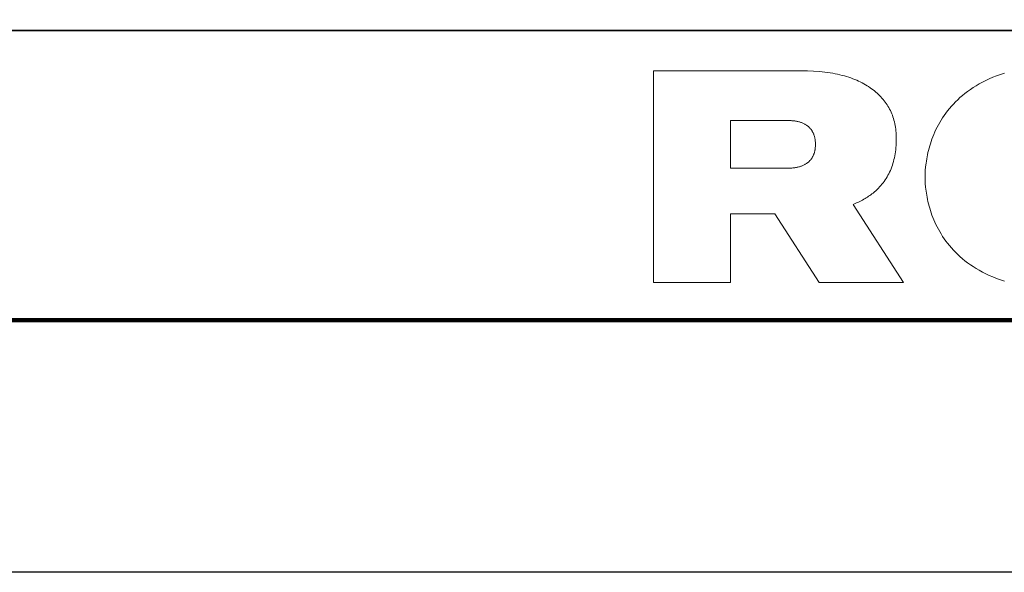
# Model space of a CAD drawing. Header units: millimetres. Extents: x -534 to -34, y 1269 to 1769.
# Tile 48 of 91: x -81 to -59, y 1269 to 1281. Entities that reach past the tile are written whole.
import ezdxf

# ---------------------------------------------------------------- set-up
doc = ezdxf.new("R2010")
doc.units = ezdxf.units.MM
doc.layers.add('ROXX_B.FLEX', color=7, linetype='Continuous', true_color=0x000000)

msp = doc.modelspace()

# ---------------------------------------------------------------- linework, layer by layer
at = {"layer": 'ROXX_B.FLEX'}
msp.add_lwpolyline([(-33.712, 1268.915), (-533.712, 1268.915), (-533.712, 1768.915), (-33.712, 1768.915)], close=True, dxfattribs=at)
at = {"layer": 'ROXX_B.FLEX', "color": 250, "lineweight": 70, "true_color": 0x1a171b}
msp.add_lwpolyline([(-39.351, 1274.554), (-528.073, 1274.554), (-528.073, 1763.276), (-39.351, 1763.276)], close=True, dxfattribs=at)
at = {"layer": 'ROXX_B.FLEX', "color": 18, "lineweight": 35, "true_color": 0x000000}
msp.add_lwpolyline([(-39.343, 1304.09), (-106.464, 1304.09), (-106.464, 1274.518), (-39.343, 1274.518)], close=True, dxfattribs=at)
msp.add_lwpolyline([(-106.464, 1281.012), (-39.343, 1281.012)], dxfattribs=at)
at = {"layer": 'ROXX_B.FLEX', "lineweight": 0}
for points in [[(-62.272, 1277.131), (-62.24, 1277.144), (-62.208, 1277.157), (-62.177, 1277.17), (-62.146, 1277.184), (-62.116, 1277.199), (-62.087, 1277.214), (-62.058, 1277.229), (-62.03, 1277.244), (-62.002, 1277.26), (-61.975, 1277.277), (-61.949, 1277.294), (-61.923, 1277.311), (-61.897, 1277.329), (-61.872, 1277.347), (-61.848, 1277.366), (-61.824, 1277.384), (-61.793, 1277.41), (-61.762, 1277.437), (-61.733, 1277.465), (-61.705, 1277.493), (-61.677, 1277.522), (-61.651, 1277.551), (-61.625, 1277.582), (-61.601, 1277.613), (-61.577, 1277.645), (-61.554, 1277.677), (-61.532, 1277.711), (-61.512, 1277.745), (-61.492, 1277.78), (-61.473, 1277.816), (-61.455, 1277.852), (-61.438, 1277.889), (-61.422, 1277.928), (-61.407, 1277.966), (-61.393, 1278.006), (-61.381, 1278.047), (-61.369, 1278.088), (-61.358, 1278.13), (-61.348, 1278.173), (-61.339, 1278.217), (-61.331, 1278.261), (-61.324, 1278.307), (-61.318, 1278.353), (-61.314, 1278.4), (-61.31, 1278.448), (-61.307, 1278.497), (-61.306, 1278.547), (-61.305, 1278.597), (-61.306, 1278.642), (-61.307, 1278.685), (-61.31, 1278.728), (-61.314, 1278.77), (-61.318, 1278.812), (-61.324, 1278.853), (-61.331, 1278.893), (-61.339, 1278.932), (-61.348, 1278.971), (-61.358, 1279.009), (-61.369, 1279.047), (-61.381, 1279.084), (-61.393, 1279.12), (-61.407, 1279.155), (-61.422, 1279.19), (-61.438, 1279.224), (-61.455, 1279.258), (-61.473, 1279.291), (-61.492, 1279.323), (-61.512, 1279.355), (-61.532, 1279.386), (-61.554, 1279.417), (-61.577, 1279.447), (-61.601, 1279.476), (-61.625, 1279.505), (-61.651, 1279.533), (-61.677, 1279.56), (-61.705, 1279.587), (-61.733, 1279.614), (-61.762, 1279.64), (-61.793, 1279.665), (-61.824, 1279.689), (-61.856, 1279.713), (-61.889, 1279.737), (-61.923, 1279.76), (-61.958, 1279.782), (-61.994, 1279.804), (-62.031, 1279.825), (-62.069, 1279.845), (-62.109, 1279.865), (-62.149, 1279.884), (-62.19, 1279.903), (-62.233, 1279.92), (-62.276, 1279.938), (-62.321, 1279.954), (-62.367, 1279.97), (-62.415, 1279.984), (-62.463, 1279.999), (-62.513, 1280.012), (-62.564, 1280.025), (-62.616, 1280.036), (-62.67, 1280.047), (-62.725, 1280.058), (-62.782, 1280.067), (-62.84, 1280.076), (-62.899, 1280.083), (-63.022, 1280.096), (-63.151, 1280.106), (-63.286, 1280.111), (-63.428, 1280.113), (-66.722, 1280.113), (-66.722, 1275.387), (-65.006, 1275.387), (-65.006, 1276.919), (-64.019, 1276.919), (-63.03, 1275.387), (-61.146, 1275.387)], [(-63.722, 1279.003), (-63.699, 1279.003), (-63.677, 1279.003), (-63.655, 1279.002), (-63.634, 1279), (-63.613, 1278.998), (-63.593, 1278.996), (-63.574, 1278.994), (-63.554, 1278.991), (-63.536, 1278.988), (-63.518, 1278.984), (-63.5, 1278.98), (-63.483, 1278.976), (-63.466, 1278.972), (-63.45, 1278.967), (-63.434, 1278.962), (-63.419, 1278.956), (-63.404, 1278.95), (-63.39, 1278.944), (-63.376, 1278.938), (-63.362, 1278.931), (-63.349, 1278.924), (-63.336, 1278.917), (-63.324, 1278.91), (-63.312, 1278.902), (-63.301, 1278.894), (-63.29, 1278.886), (-63.279, 1278.877), (-63.269, 1278.869), (-63.259, 1278.86), (-63.249, 1278.851), (-63.24, 1278.842), (-63.232, 1278.832), (-63.223, 1278.823), (-63.215, 1278.813), (-63.208, 1278.803), (-63.2, 1278.793), (-63.193, 1278.783), (-63.186, 1278.773), (-63.18, 1278.762), (-63.174, 1278.751), (-63.168, 1278.74), (-63.163, 1278.729), (-63.158, 1278.718), (-63.153, 1278.707), (-63.148, 1278.696), (-63.144, 1278.684), (-63.14, 1278.673), (-63.133, 1278.65), (-63.13, 1278.638), (-63.127, 1278.627), (-63.124, 1278.615), (-63.122, 1278.603), (-63.12, 1278.591), (-63.118, 1278.579), (-63.113, 1278.543), (-63.111, 1278.519), (-63.11, 1278.495), (-63.11, 1278.483), (-63.11, 1278.471), (-63.11, 1278.459), (-63.11, 1278.447), (-63.111, 1278.424), (-63.113, 1278.4), (-63.118, 1278.364), (-63.12, 1278.352), (-63.122, 1278.34), (-63.124, 1278.329), (-63.127, 1278.317), (-63.13, 1278.305), (-63.133, 1278.293), (-63.14, 1278.27), (-63.144, 1278.259), (-63.148, 1278.247), (-63.153, 1278.236), (-63.158, 1278.225), (-63.163, 1278.214), (-63.168, 1278.203), (-63.174, 1278.192), (-63.18, 1278.181), (-63.186, 1278.171), (-63.193, 1278.16), (-63.2, 1278.15), (-63.208, 1278.14), (-63.215, 1278.13), (-63.223, 1278.12), (-63.232, 1278.111), (-63.24, 1278.101), (-63.249, 1278.092), (-63.259, 1278.083), (-63.269, 1278.074), (-63.279, 1278.066), (-63.29, 1278.057), (-63.301, 1278.049), (-63.312, 1278.041), (-63.324, 1278.033), (-63.336, 1278.026), (-63.349, 1278.019), (-63.362, 1278.012), (-63.376, 1278.005), (-63.39, 1277.999), (-63.404, 1277.993), (-63.419, 1277.987), (-63.434, 1277.981), (-63.45, 1277.976), (-63.466, 1277.971), (-63.483, 1277.967), (-63.5, 1277.963), (-63.518, 1277.959), (-63.536, 1277.955), (-63.554, 1277.952), (-63.574, 1277.949), (-63.593, 1277.947), (-63.613, 1277.945), (-63.634, 1277.943), (-63.655, 1277.942), (-63.677, 1277.941), (-63.699, 1277.94), (-63.722, 1277.94), (-65.006, 1277.94), (-65.006, 1279.003)]]:
    msp.add_lwpolyline(points, close=True, dxfattribs=at)
msp.add_lwpolyline([(-58.894, 1280.064), (-58.983, 1280.034), (-59.068, 1280.002), (-59.151, 1279.969), (-59.231, 1279.935), (-59.308, 1279.899), (-59.382, 1279.861), (-59.454, 1279.822), (-59.523, 1279.782), (-59.589, 1279.74), (-59.653, 1279.697), (-59.714, 1279.653), (-59.773, 1279.609), (-59.829, 1279.563), (-59.884, 1279.516), (-59.935, 1279.468), (-59.985, 1279.42), (-60.032, 1279.37), (-60.077, 1279.321), (-60.12, 1279.27), (-60.161, 1279.219), (-60.2, 1279.168), (-60.237, 1279.116), (-60.272, 1279.064), (-60.306, 1279.011), (-60.337, 1278.959), (-60.366, 1278.906), (-60.394, 1278.853), (-60.42, 1278.8), (-60.445, 1278.748), (-60.468, 1278.695), (-60.489, 1278.643), (-60.509, 1278.591), (-60.527, 1278.539), (-60.544, 1278.487), (-60.56, 1278.437), (-60.574, 1278.386), (-60.587, 1278.336), (-60.599, 1278.287), (-60.609, 1278.239), (-60.619, 1278.191), (-60.627, 1278.145), (-60.635, 1278.099), (-60.641, 1278.054), (-60.651, 1277.968), (-60.658, 1277.887), (-60.661, 1277.811), (-60.663, 1277.741), (-60.661, 1277.67), (-60.658, 1277.594), (-60.651, 1277.513), (-60.641, 1277.427), (-60.635, 1277.382), (-60.627, 1277.336), (-60.619, 1277.29), (-60.609, 1277.242), (-60.599, 1277.194), (-60.587, 1277.145), (-60.574, 1277.095), (-60.56, 1277.045), (-60.544, 1276.994), (-60.527, 1276.942), (-60.509, 1276.891), (-60.489, 1276.838), (-60.468, 1276.786), (-60.445, 1276.733), (-60.42, 1276.681), (-60.394, 1276.628), (-60.366, 1276.575), (-60.337, 1276.522), (-60.306, 1276.47), (-60.272, 1276.417), (-60.237, 1276.365), (-60.2, 1276.313), (-60.161, 1276.262), (-60.12, 1276.211), (-60.077, 1276.161), (-60.032, 1276.111), (-59.985, 1276.061), (-59.935, 1276.013), (-59.884, 1275.965), (-59.829, 1275.918), (-59.773, 1275.872), (-59.714, 1275.828), (-59.653, 1275.784), (-59.589, 1275.741), (-59.523, 1275.699), (-59.454, 1275.659), (-59.382, 1275.62), (-59.308, 1275.582), (-59.231, 1275.546), (-59.151, 1275.512), (-59.068, 1275.479), (-58.983, 1275.447), (-58.894, 1275.418)], dxfattribs=at)

doc.saveas('drawing.dxf')
